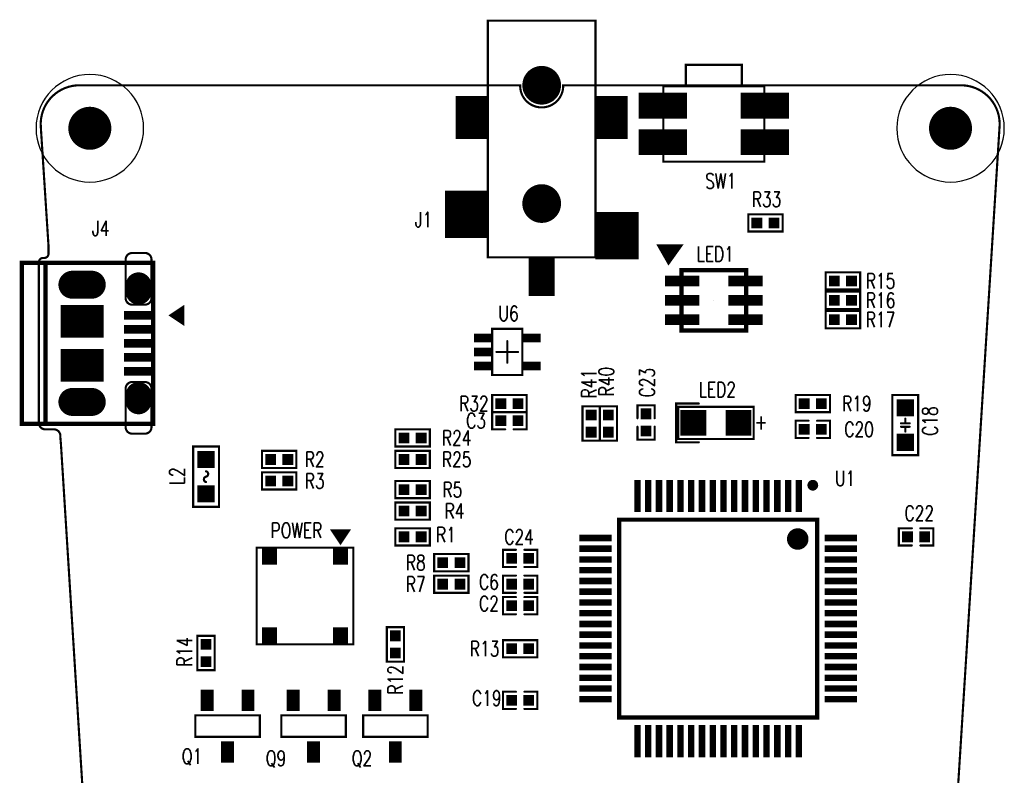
# Model space of a CAD drawing. Extents: x -5.3 to 40.5, y -0.1 to 73.1.
# Tile 2 of 2: x -5.3 to 40.5, y 37.9 to 73.1. Entities that reach past the tile are written whole.
import ezdxf
from ezdxf.enums import TextEntityAlignment as Align

# ---------------------------------------------------------------- set-up
doc = ezdxf.new("R2010")
doc.units = 0
for name, pattern in [('KEEPOUT_10000000$0', [2, 1, 1]), ('TRMIDX_5', [2, 1, 1]), ('TRMIDX_6', [2, 1, 1])]:
    doc.linetypes.add(name, pattern=pattern)
for name, color, linetype in [('BOARD_OUTLINE_00', 254, 'CONTINUOUS'), ('DRIL_NPLTE_THRU_01', 96, 'CONTINUOUS'), ('DRIL_PLTE_THRU_01', 96, 'CONTINUOUS'), ('DRIL_SYMBOL', 254, 'CONTINUOUS'), ('KEEPOUT_00', 4, 'CONTINUOUS'), ('PADS_INNER', 3, 'CONTINUOUS'), ('PADS_TOP', 3, 'CONTINUOUS'), ('PART_NAME_01', 254, 'CONTINUOUS'), ('PART_TOP_2DLINE_00', 255, 'CONTINUOUS'), ('PART_TOP_2DLINE_01', 255, 'CONTINUOUS'), ('PART_TOP_2DLINE_126', 254, 'CONTINUOUS'), ('PART_TOP_COPPER_01', 255, 'CONTINUOUS'), ('PART_TOP_TEXT_126', 254, 'CONTINUOUS'), ('TAG_00', 254, 'CONTINUOUS'), ('TAG_01', 254, 'CONTINUOUS')]:
    doc.layers.add(name, color=color, linetype=linetype)
doc.styles.add('W0$1', font='simplex', dxfattribs={"width": 0.75})

# ---------------------------------------------------------------- blocks, each defined once
blk = doc.blocks.new('SMOOTH_0$1')
at = {"const_width": 0.05}
blk.add_lwpolyline([(-0.025, 0, 1), (0.025, 0, 1)], format="xyb", close=True, dxfattribs=at)
blk = doc.blocks.new('BOARD_1')
at = {"layer": 'BOARD_OUTLINE_00', "const_width": 0.1}
blk.add_lwpolyline([(0, -1), (36, -1), (40.28, 67.087, 0.432739), (38.483, 69), (20, 69), (20, 68.94, -0.969914), (18, 68.94), (18, 69), (-2.483, 69, 0.432739), (-4.28, 67.087), (-3.925, 61.595), (-3.92, 61.58), (-3.92, 61.17, -0.414214), (-4.12, 60.97), (-4.17, 60.97, 0.414214), (-4.37, 60.77), (-4.37, 53.3, 0.414214), (-4.07, 53), (-3.67, 53, -0.414214), (-3.37, 52.7), (-3.37, 52.633), (-3.34, 52.26)], format="xyb", close=True, dxfattribs=at)
at = {"layer": 'BOARD_OUTLINE_00'}
for p in [(40.28, 67.087), (0, -1), (36, -1)]:
    blk.add_blockref('SMOOTH_0$1', p, dxfattribs=at)
blk = doc.blocks.new('PART_BODY_TOP_2')
at = {"layer": 'PART_TOP_2DLINE_01', "const_width": 0.1}
for points in [[(-0.2, 0.4), (-0.8, 0.4), (-0.8, -0.4), (-0.2, -0.4)], [(0.2, 0.4), (0.8, 0.4), (0.8, -0.4), (0.2, -0.4)]]:
    blk.add_lwpolyline(points, dxfattribs=at)
at = {"layer": 'PART_TOP_2DLINE_01'}
for p in [(-0.8, 0.4), (-0.2, 0.4), (0.2, 0.4), (0.8, 0.4), (-0.8, -0.4), (-0.2, -0.4), (0.2, -0.4), (0.8, -0.4)]:
    blk.add_blockref('SMOOTH_0$1', p, dxfattribs=at)
blk = doc.blocks.new('DRIL_HOLE_0')
blk.add_lwpolyline([(0, 0, 1), (0, 0, 1)], format="xyb", close=True)
blk = doc.blocks.new('PAD_0')
blk.add_lwpolyline([(0, 0, 1), (0, 0, 1)], format="xyb", close=True)
blk = doc.blocks.new('PAD_1')
at = {"const_width": 0.5}
blk.add_lwpolyline([(-0.25, 0), (0.25, 0)], dxfattribs=at)
blk = doc.blocks.new('STK_TOP_5')
at = {"layer": 'DRIL_NPLTE_THRU_01'}
blk.add_blockref('DRIL_HOLE_0', (0, 0), dxfattribs=at)
at = {"layer": 'PADS_INNER'}
blk.add_blockref('PAD_0', (0, 0), dxfattribs=at)
at = {"layer": 'PADS_TOP'}
blk.add_blockref('PAD_1', (0, 0), dxfattribs=at)
blk = doc.blocks.new('SYM_TOP_4')
for name, p in [('STK_TOP_5', (-0.4, 0)), ('PART_BODY_TOP_2', (0, 0)), ('STK_TOP_5', (0.4, 0))]:
    blk.add_blockref(name, p)
blk = doc.blocks.new('PART_TOP_2')
blk.add_blockref('SYM_TOP_4', (0, 0))
at = {"layer": 'PART_NAME_01', "style": 'W0$1', "width": 0.75}
blk.add_text('C19', height=0.7, rotation=-180, dxfattribs=at).set_placement((1.55, -0.1), align=Align.MIDDLE_CENTER)
blk = doc.blocks.new('PART_TOP_3')
blk.add_blockref('SYM_TOP_4', (0, 0))
at = {"layer": 'PART_NAME_01', "style": 'W0$1', "width": 0.75}
blk.add_text('C2', height=0.7, rotation=-180, dxfattribs=at).set_placement((1.45, -0.1), align=Align.MIDDLE_CENTER)
blk = doc.blocks.new('PART_TOP_4')
blk.add_blockref('SYM_TOP_4', (0, 0))
at = {"layer": 'PART_NAME_01', "style": 'W0$1', "width": 0.75}
blk.add_text('C20', height=0.7, rotation=-180, dxfattribs=at).set_placement((-2.15, 0), align=Align.MIDDLE_CENTER)
blk = doc.blocks.new('PART_TOP_6')
blk.add_blockref('SYM_TOP_4', (0, 0))
at = {"layer": 'PART_NAME_01', "style": 'W0$1', "width": 0.75}
blk.add_text('C22', height=0.7, dxfattribs=at).set_placement((0.15, 1.1), align=Align.MIDDLE_CENTER)
blk = doc.blocks.new('PART_TOP_7')
blk.add_blockref('SYM_TOP_4', (0, 0))
at = {"layer": 'PART_NAME_01', "style": 'W0$1', "width": 0.75}
blk.add_text('C23', height=0.7, dxfattribs=at).set_placement((1.85, -0.05), align=Align.MIDDLE_CENTER)
blk = doc.blocks.new('PART_TOP_8')
blk.add_blockref('SYM_TOP_4', (0, 0))
at = {"layer": 'PART_NAME_01', "style": 'W0$1', "width": 0.75}
blk.add_text('C24', height=0.7, rotation=-180, dxfattribs=at).set_placement((0.05, -1), align=Align.MIDDLE_CENTER)
blk = doc.blocks.new('PART_TOP_9')
blk.add_blockref('SYM_TOP_4', (0, 0))
at = {"layer": 'PART_NAME_01', "style": 'W0$1', "width": 0.75}
blk.add_text('C3', height=0.7, rotation=-180, dxfattribs=at).set_placement((1.55, 0), align=Align.MIDDLE_CENTER)
blk = doc.blocks.new('PART_TOP_12')
blk.add_blockref('SYM_TOP_4', (0, 0))
at = {"layer": 'PART_NAME_01', "style": 'W0$1', "width": 0.75}
blk.add_text('C6', height=0.7, rotation=-180, dxfattribs=at).set_placement((1.45, -0.1), align=Align.MIDDLE_CENTER)
blk = doc.blocks.new('PART_BODY_TOP_3')
at = {"layer": 'PART_TOP_2DLINE_00', "const_width": 0.1}
blk.add_lwpolyline([(-1.4, 0.6), (1.4, 0.6), (1.4, -0.6), (-1.4, -0.6)], close=True, dxfattribs=at)
for points in [[(-0.3, 0), (-0.08, 0)], [(-0.08, 0.2), (-0.08, -0.2)], [(0.08, 0.2), (0.08, -0.2)], [(0.08, 0), (0.3, 0)]]:
    blk.add_lwpolyline(points, dxfattribs=at)
at = {"layer": 'PART_TOP_2DLINE_00'}
for p in [(-1.4, 0.6), (1.4, 0.6), (-0.3, 0), (-0.08, 0.2), (-0.08, 0), (0.08, 0.2), (0.08, 0), (0.3, 0), (-0.08, -0.2), (0.08, -0.2), (-1.4, -0.6), (1.4, -0.6)]:
    blk.add_blockref('SMOOTH_0$1', p, dxfattribs=at)
blk = doc.blocks.new('PAD_2')
at = {"const_width": 0.8}
blk.add_lwpolyline([(-0.4, 0), (0.4, 0)], dxfattribs=at)
blk = doc.blocks.new('STK_TOP_6')
at = {"layer": 'DRIL_NPLTE_THRU_01'}
blk.add_blockref('DRIL_HOLE_0', (0, 0), dxfattribs=at)
at = {"layer": 'PADS_INNER'}
blk.add_blockref('PAD_0', (0, 0), dxfattribs=at)
at = {"layer": 'PADS_TOP'}
blk.add_blockref('PAD_2', (0, 0), dxfattribs=at)
blk = doc.blocks.new('SYM_TOP_5')
for name, p in [('PART_BODY_TOP_3', (0, 0)), ('STK_TOP_6', (-0.8, 0)), ('STK_TOP_6', (0.8, 0))]:
    blk.add_blockref(name, p)
blk = doc.blocks.new('PART_TOP_17')
blk.add_blockref('SYM_TOP_5', (0, 0))
at = {"layer": 'PART_NAME_01', "style": 'W0$1', "width": 0.75}
blk.add_text('C18', height=0.7, dxfattribs=at).set_placement((-0.5, -1.5))
blk = doc.blocks.new('PART_BODY_TOP_10')
at = {"layer": 'PART_TOP_2DLINE_00', "const_width": 0.1}
blk.add_lwpolyline([(-1.5, 0.5), (1.5, 0.5), (1.5, -0.5), (-1.5, -0.5)], close=True, dxfattribs=at)
at = {"layer": 'PART_TOP_2DLINE_00'}
for p in [(-1.5, 0.5), (1.5, 0.5), (-1.5, -0.5), (1.5, -0.5)]:
    blk.add_blockref('SMOOTH_0$1', p, dxfattribs=at)
blk = doc.blocks.new('PAD_3')
at = {"const_width": 0.6}
blk.add_lwpolyline([(-0.5, 0), (0.5, 0)], dxfattribs=at)
blk = doc.blocks.new('STK_TOP_7')
at = {"layer": 'DRIL_NPLTE_THRU_01'}
blk.add_blockref('DRIL_HOLE_0', (0, 0), dxfattribs=at)
at = {"layer": 'PADS_INNER'}
blk.add_blockref('PAD_0', (0, 0), dxfattribs=at)
at = {"layer": 'PADS_TOP', "rotation": 90}
blk.add_blockref('PAD_3', (0, 0), dxfattribs=at)
blk = doc.blocks.new('SYM_TOP_12')
for name, p in [('STK_TOP_7', (0, 1.2)), ('PART_BODY_TOP_10', (0, 0)), ('STK_TOP_7', (-0.95, -1.2)), ('STK_TOP_7', (0.95, -1.2))]:
    blk.add_blockref(name, p)
blk = doc.blocks.new('PART_TOP_20')
blk.add_blockref('SYM_TOP_12', (0, 0))
at = {"layer": 'PART_NAME_01', "style": 'W0$1', "width": 0.75}
blk.add_text('Q1', height=0.7, rotation=180, dxfattribs=at).set_placement((1.65, 1.4), align=Align.MIDDLE_CENTER)
blk = doc.blocks.new('PART_TOP_21')
blk.add_blockref('SYM_TOP_12', (0, 0))
at = {"layer": 'PART_NAME_01', "style": 'W0$1', "width": 0.75}
blk.add_text('Q2', height=0.7, rotation=180, dxfattribs=at).set_placement((1.549998, 1.5), align=Align.MIDDLE_CENTER)
blk = doc.blocks.new('PART_BODY_TOP_6')
at = {"layer": 'PART_TOP_2DLINE_01', "const_width": 0.1}
blk.add_lwpolyline([(-0.8, 0.4), (0.8, 0.4), (0.8, -0.4), (-0.8, -0.4)], close=True, dxfattribs=at)
at = {"layer": 'PART_TOP_2DLINE_01'}
for p in [(-0.8, 0.4), (0.8, 0.4), (-0.8, -0.4), (0.8, -0.4)]:
    blk.add_blockref('SMOOTH_0$1', p, dxfattribs=at)
blk = doc.blocks.new('STK_TOP_8')
at = {"layer": 'DRIL_NPLTE_THRU_01'}
blk.add_blockref('DRIL_HOLE_0', (0, 0), dxfattribs=at)
at = {"layer": 'PADS_INNER'}
blk.add_blockref('PAD_0', (0, 0), dxfattribs=at)
at = {"layer": 'PADS_TOP'}
blk.add_blockref('PAD_1', (0, 0), dxfattribs=at)
blk = doc.blocks.new('SYM_TOP_8')
for name, p in [('STK_TOP_8', (-0.4, 0)), ('PART_BODY_TOP_6', (0, 0)), ('STK_TOP_8', (0.4, 0))]:
    blk.add_blockref(name, p)
blk = doc.blocks.new('PART_TOP_23')
blk.add_blockref('SYM_TOP_8', (0, 0))
at = {"layer": 'PART_NAME_01', "style": 'W0$1', "width": 0.75}
blk.add_text('R1', height=0.7, dxfattribs=at).set_placement((1.55, 0.1), align=Align.MIDDLE_CENTER)
blk = doc.blocks.new('PART_TOP_26')
blk.add_blockref('SYM_TOP_8', (0, 0))
at = {"layer": 'PART_NAME_01', "style": 'W0$1', "width": 0.75}
blk.add_text('R12', height=0.7, rotation=180, dxfattribs=at).set_placement((1.65, 0), align=Align.MIDDLE_CENTER)
blk = doc.blocks.new('PART_TOP_27')
blk.add_blockref('SYM_TOP_8', (0, 0))
at = {"layer": 'PART_NAME_01', "style": 'W0$1', "width": 0.75}
blk.add_text('R13', height=0.7, rotation=180, dxfattribs=at).set_placement((1.65, 0), align=Align.MIDDLE_CENTER)
blk = doc.blocks.new('PART_TOP_28')
blk.add_blockref('SYM_TOP_8', (0, 0))
at = {"layer": 'PART_NAME_01', "style": 'W0$1', "width": 0.75}
blk.add_text('R14', height=0.7, rotation=180, dxfattribs=at).set_placement((-0.05, -1), align=Align.MIDDLE_CENTER)
blk = doc.blocks.new('PART_TOP_29')
blk.add_blockref('SYM_TOP_8', (0, 0))
at = {"layer": 'PART_NAME_01', "style": 'W0$1', "width": 0.75}
blk.add_text('R19', height=0.7, dxfattribs=at).set_placement((2.05, 0), align=Align.MIDDLE_CENTER)
blk = doc.blocks.new('PART_TOP_30')
blk.add_blockref('SYM_TOP_8', (0, 0))
at = {"layer": 'PART_NAME_01', "style": 'W0$1', "width": 0.75}
blk.add_text('R2', height=0.7, dxfattribs=at).set_placement((1.65, 0), align=Align.MIDDLE_CENTER)
blk = doc.blocks.new('PART_TOP_31')
blk.add_blockref('SYM_TOP_8', (0, 0))
at = {"layer": 'PART_NAME_01', "style": 'W0$1', "width": 0.75}
blk.add_text('R24', height=0.7, dxfattribs=at).set_placement((2.05, 0), align=Align.MIDDLE_CENTER)
blk = doc.blocks.new('PART_TOP_32')
blk.add_blockref('SYM_TOP_8', (0, 0))
at = {"layer": 'PART_NAME_01', "style": 'W0$1', "width": 0.75}
blk.add_text('R25', height=0.7, dxfattribs=at).set_placement((2.05, 0), align=Align.MIDDLE_CENTER)
blk = doc.blocks.new('PART_TOP_35')
blk.add_blockref('SYM_TOP_8', (0, 0))
at = {"layer": 'PART_NAME_01', "style": 'W0$1', "width": 0.75}
blk.add_text('R3', height=0.7, dxfattribs=at).set_placement((1.65, 0), align=Align.MIDDLE_CENTER)
blk = doc.blocks.new('PART_TOP_36')
blk.add_blockref('SYM_TOP_8', (0, 0))
at = {"layer": 'PART_NAME_01', "style": 'W0$1', "width": 0.75}
blk.add_text('R4', height=0.7, rotation=180, dxfattribs=at).set_placement((-1.95, 0), align=Align.MIDDLE_CENTER)
blk = doc.blocks.new('PART_TOP_37')
blk.add_blockref('SYM_TOP_8', (0, 0))
at = {"layer": 'PART_NAME_01', "style": 'W0$1', "width": 0.75}
blk.add_text('R5', height=0.7, dxfattribs=at).set_placement((1.85, 0), align=Align.MIDDLE_CENTER)
blk = doc.blocks.new('PART_TOP_39')
blk.add_blockref('SYM_TOP_8', (0, 0))
at = {"layer": 'PART_NAME_01', "style": 'W0$1', "width": 0.75}
blk.add_text('R7', height=0.7, rotation=180, dxfattribs=at).set_placement((1.65, 0), align=Align.MIDDLE_CENTER)
blk = doc.blocks.new('PART_TOP_40')
blk.add_blockref('SYM_TOP_8', (0, 0))
at = {"layer": 'PART_NAME_01', "style": 'W0$1', "width": 0.75}
blk.add_text('R8', height=0.7, rotation=180, dxfattribs=at).set_placement((1.65, 0), align=Align.MIDDLE_CENTER)
blk = doc.blocks.new('SMOOTH_0$2')
at = {"const_width": 0.1}
blk.add_lwpolyline([(-0.05, 0, 1), (0.05, 0, 1)], format="xyb", close=True, dxfattribs=at)
blk = doc.blocks.new('PART_BODY_TOP_7')
at = {"layer": 'PART_TOP_2DLINE_00'}
for points, const_width in [([(-6.325, 4.4, 1), (-6.075, 4.4, 1)], 0.25), ([(-3.95, 3.7, 1), (-3.45, 3.7, 1)], 0.5)]:
    blk.add_lwpolyline(points, format="xyb", close=True, dxfattribs=dict(at, const_width=const_width))
at = {"layer": 'PART_TOP_2DLINE_00', "const_width": 0.2}
blk.add_lwpolyline([(-4.6, -4.6), (-4.6, 4.6), (4.6, 4.6), (4.6, -4.6)], close=True, dxfattribs=at)
at = {"layer": 'PART_TOP_2DLINE_00'}
for p in [(-4.6, 4.6), (4.6, 4.6), (-4.6, -4.6), (4.6, -4.6)]:
    blk.add_blockref('SMOOTH_0$2', p, dxfattribs=at)
blk = doc.blocks.new('PAD_4')
at = {"const_width": 0.3}
blk.add_lwpolyline([(-0.75, 0), (0.75, 0)], dxfattribs=at)
blk = doc.blocks.new('STK_TOP_9')
at = {"layer": 'DRIL_NPLTE_THRU_01'}
blk.add_blockref('DRIL_HOLE_0', (0, 0), dxfattribs=at)
at = {"layer": 'PADS_INNER'}
blk.add_blockref('PAD_0', (0, 0), dxfattribs=at)
at = {"layer": 'PADS_TOP'}
blk.add_blockref('PAD_4', (0, 0), dxfattribs=at)
blk = doc.blocks.new('STK_TOP_10')
at = {"layer": 'DRIL_NPLTE_THRU_01'}
blk.add_blockref('DRIL_HOLE_0', (0, 0), dxfattribs=at)
at = {"layer": 'PADS_INNER'}
blk.add_blockref('PAD_0', (0, 0), dxfattribs=at)
at = {"layer": 'PADS_TOP', "rotation": 90}
blk.add_blockref('PAD_4', (0, 0), dxfattribs=at)
blk = doc.blocks.new('SYM_TOP_9')
for name, p in [('STK_TOP_10', (-3.75, 5.7)), ('STK_TOP_10', (-3.25, 5.7)), ('STK_TOP_10', (-2.75, 5.7)), ('STK_TOP_10', (-2.25, 5.7)), ('STK_TOP_10', (-1.75, 5.7)), ('STK_TOP_10', (-1.25, 5.7)), ('STK_TOP_10', (-0.75, 5.7)), ('STK_TOP_10', (-0.25, 5.7)), ('STK_TOP_10', (0.25, 5.7)), ('STK_TOP_10', (0.75, 5.7)), ('STK_TOP_10', (1.25, 5.7)), ('STK_TOP_10', (1.75, 5.7)), ('STK_TOP_10', (2.25, 5.7)), ('STK_TOP_10', (2.75, 5.7)), ('STK_TOP_10', (3.25, 5.7)), ('STK_TOP_10', (3.75, 5.7)), ('PART_BODY_TOP_7', (0, 0)), ('STK_TOP_9', (-5.7, 3.75)), ('STK_TOP_9', (5.7, 3.75)), ('STK_TOP_9', (-5.7, 3.25)), ('STK_TOP_9', (5.7, 3.25)), ('STK_TOP_9', (-5.7, 2.75)), ('STK_TOP_9', (5.7, 2.75)), ('STK_TOP_9', (-5.7, 2.25)), ('STK_TOP_9', (5.7, 2.25)), ('STK_TOP_9', (-5.7, 1.75)), ('STK_TOP_9', (5.7, 1.75)), ('STK_TOP_9', (-5.7, 1.25)), ('STK_TOP_9', (5.7, 1.25)), ('STK_TOP_9', (-5.7, 0.75)), ('STK_TOP_9', (5.7, 0.75)), ('STK_TOP_9', (-5.7, 0.25)), ('STK_TOP_9', (5.7, 0.25)), ('STK_TOP_9', (-5.7, -0.25)), ('STK_TOP_9', (5.7, -0.25)), ('STK_TOP_9', (-5.7, -0.75)), ('STK_TOP_9', (5.7, -0.75)), ('STK_TOP_9', (-5.7, -1.25)), ('STK_TOP_9', (5.7, -1.25)), ('STK_TOP_9', (-5.7, -1.75)), ('STK_TOP_9', (5.7, -1.75)), ('STK_TOP_9', (-5.7, -2.25)), ('STK_TOP_9', (5.7, -2.25)), ('STK_TOP_9', (-5.7, -2.75)), ('STK_TOP_9', (5.7, -2.75)), ('STK_TOP_9', (-5.7, -3.25)), ('STK_TOP_9', (5.7, -3.25)), ('STK_TOP_9', (-5.7, -3.75)), ('STK_TOP_9', (5.7, -3.75)), ('STK_TOP_10', (-3.75, -5.7)), ('STK_TOP_10', (-3.25, -5.7)), ('STK_TOP_10', (-2.75, -5.7)), ('STK_TOP_10', (-2.25, -5.7)), ('STK_TOP_10', (-1.75, -5.7)), ('STK_TOP_10', (-1.25, -5.7)), ('STK_TOP_10', (-0.75, -5.7)), ('STK_TOP_10', (-0.25, -5.7)), ('STK_TOP_10', (0.25, -5.7)), ('STK_TOP_10', (0.75, -5.7)), ('STK_TOP_10', (1.25, -5.7)), ('STK_TOP_10', (1.75, -5.7)), ('STK_TOP_10', (2.25, -5.7)), ('STK_TOP_10', (2.75, -5.7)), ('STK_TOP_10', (3.25, -5.7)), ('STK_TOP_10', (3.75, -5.7))]:
    blk.add_blockref(name, p)
blk = doc.blocks.new('PART_TOP_42')
blk.add_blockref('SYM_TOP_9', (0, 0))
at = {"layer": 'PART_NAME_01', "style": 'W0$1', "width": 0.75}
blk.add_text('U1', height=0.7, rotation=-270, dxfattribs=at).set_placement((-6.52, 5.9), align=Align.MIDDLE_CENTER)
blk = doc.blocks.new('PART_BODY_TOP_8')
at = {"layer": 'PART_TOP_2DLINE_01', "const_width": 0.1}
blk.add_lwpolyline([(-0.8, 0.9), (-1.85, 0.9), (-1.85, -0.9), (-0.8, -0.9)], dxfattribs=at)
blk.add_lwpolyline([(-1.75, 0.75), (1.75, 0.75), (1.75, -0.75), (-1.75, -0.75)], close=True, dxfattribs=at)
at = {"layer": 'PART_TOP_2DLINE_01'}
for p in [(-1.85, 0.9), (-0.8, 0.9), (-1.75, 0.75), (1.75, 0.75), (-1.85, -0.9), (-1.75, -0.75), (-0.8, -0.9), (1.75, -0.75)]:
    blk.add_blockref('SMOOTH_0$1', p, dxfattribs=at)
at = {"layer": 'PART_TOP_TEXT_126', "style": 'W0$1', "width": 0.75}
blk.add_text('+', height=0.7, dxfattribs=at).set_placement((1.8, -0.3))
blk = doc.blocks.new('PAD_5')
at = {"const_width": 1.2}
blk.add_lwpolyline([(-0.6, 0), (0.6, 0)], dxfattribs=at)
blk = doc.blocks.new('STK_TOP_11')
at = {"layer": 'DRIL_NPLTE_THRU_01'}
blk.add_blockref('DRIL_HOLE_0', (0, 0), dxfattribs=at)
at = {"layer": 'PADS_INNER'}
blk.add_blockref('PAD_0', (0, 0), dxfattribs=at)
at = {"layer": 'PADS_TOP'}
blk.add_blockref('PAD_5', (0, 0), dxfattribs=at)
blk = doc.blocks.new('SYM_TOP_10')
for name, p in [('PART_BODY_TOP_8', (0, 0)), ('STK_TOP_11', (-1.05, 0)), ('STK_TOP_11', (1.05, 0))]:
    blk.add_blockref(name, p)
blk = doc.blocks.new('PART_TOP_43')
blk.add_blockref('SYM_TOP_10', (0, 0))
at = {"layer": 'PART_NAME_01', "style": 'W0$1', "width": 0.75}
blk.add_text('LED2', height=0.7, dxfattribs=at).set_placement((-0.8, 1.2))
blk = doc.blocks.new('SMOOTH_0$4')
at = {"const_width": 0.2}
blk.add_lwpolyline([(-0.1, 0, 1), (0.1, 0, 1)], format="xyb", close=True, dxfattribs=at)
blk = doc.blocks.new('PART_BODY_TOP_13')
at = {"layer": 'PART_TOP_2DLINE_00'}
for points, const_width in [([(-2.5, 2.5), (-1.6, 2.5), (-2.1, 1.8)], 0.2), ([(-2.225, 2.35), (-1.9, 2.35), (-2.075, 2.125)], 0.4), ([(-1.5, 1.4), (1.5, 1.4), (1.5, -1.4), (-1.5, -1.4)], 0.2)]:
    blk.add_lwpolyline(points, close=True, dxfattribs=dict(at, const_width=const_width))
at = {"layer": 'TAG_00'}
blk.add_lwpolyline([(0, 0), (0, 0)], dxfattribs=at)
blk.add_lwpolyline([(0, 0), (0, 0)], dxfattribs=at)
at = {"layer": 'TAG_01'}
blk.add_lwpolyline([(0, 0), (0, 0)], dxfattribs=at)
blk.add_lwpolyline([(0, 0), (0, 0)], dxfattribs=at)
at = {"layer": 'PART_TOP_2DLINE_00'}
for name, p in [('SMOOTH_0$2', (-2.5, 2.5)), ('SMOOTH_0$4', (-2.225, 2.35)), ('SMOOTH_0$4', (-2.075, 2.125)), ('SMOOTH_0$4', (-1.9, 2.35)), ('SMOOTH_0$2', (-1.6, 2.5)), ('SMOOTH_0$2', (-2.1, 1.8)), ('SMOOTH_0$2', (-1.5, 1.4)), ('SMOOTH_0$2', (1.5, 1.4)), ('SMOOTH_0$2', (-1.5, -1.4)), ('SMOOTH_0$2', (1.5, -1.4))]:
    blk.add_blockref(name, p, dxfattribs=at)
blk = doc.blocks.new('PAD_10')
at = {"const_width": 0.5}
blk.add_lwpolyline([(-0.8, 0), (0.8, 0)], dxfattribs=at)
blk = doc.blocks.new('STK_TOP_16')
at = {"layer": 'DRIL_NPLTE_THRU_01'}
blk.add_blockref('DRIL_HOLE_0', (0, 0), dxfattribs=at)
at = {"layer": 'PADS_INNER'}
blk.add_blockref('PAD_0', (0, 0), dxfattribs=at)
at = {"layer": 'PADS_TOP'}
blk.add_blockref('PAD_10', (0, 0), dxfattribs=at)
blk = doc.blocks.new('SYM_TOP_15')
for name, p in [('PART_BODY_TOP_13', (0, 0)), ('STK_TOP_16', (-1.475, 0.9)), ('STK_TOP_16', (1.475, 0.9)), ('STK_TOP_16', (-1.475, 0)), ('STK_TOP_16', (1.475, 0)), ('STK_TOP_16', (-1.475, -0.9)), ('STK_TOP_16', (1.475, -0.9))]:
    blk.add_blockref(name, p)
blk = doc.blocks.new('PART_TOP_47')
blk.add_blockref('SYM_TOP_15', (0, 0))
at = {"layer": 'PART_NAME_01', "style": 'W0$1', "width": 0.75}
blk.add_text('LED1', height=0.7, dxfattribs=at).set_placement((-0.8, 1.8))
blk = doc.blocks.new('PART_TOP_48')
blk.add_blockref('SYM_TOP_8', (0, 0))
at = {"layer": 'PART_NAME_01', "style": 'W0$1', "width": 0.75}
blk.add_text('R15', height=0.7, rotation=180, dxfattribs=at).set_placement((-1.75, 0), align=Align.MIDDLE_CENTER)
blk = doc.blocks.new('PART_TOP_49')
blk.add_blockref('SYM_TOP_8', (0, 0))
at = {"layer": 'PART_NAME_01', "style": 'W0$1', "width": 0.75}
blk.add_text('R16', height=0.7, rotation=180, dxfattribs=at).set_placement((-1.75, 0), align=Align.MIDDLE_CENTER)
blk = doc.blocks.new('PART_TOP_50')
blk.add_blockref('SYM_TOP_8', (0, 0))
at = {"layer": 'PART_NAME_01', "style": 'W0$1', "width": 0.75}
blk.add_text('R17', height=0.7, rotation=180, dxfattribs=at).set_placement((-1.75, 0), align=Align.MIDDLE_CENTER)
blk = doc.blocks.new('PART_BODY_TOP_14')
at = {"layer": 'PART_TOP_2DLINE_00', "const_width": 0.2}
for points in [[(-3.75, 0), (3.75, 0), (3.75, -6.1), (-3.75, -6.1)], [(-3.75, 0), (3.75, 0), (3.75, -5), (-3.75, -5)]]:
    blk.add_lwpolyline(points, close=True, dxfattribs=at)
at = {"layer": 'PART_TOP_2DLINE_01', "const_width": 0.1}
blk.add_lwpolyline([(-0.9, 1.4), (-1.3, 0.8), (-1.7, 1.4)], close=True, dxfattribs=at)
for points in [[(-1.6, 1.4), (-1.6, 1.25)], [(-1.5, 1.4), (-1.5, 1.1)], [(-1.4, 1.4), (-1.4, 0.95)], [(-1.3, 1.4), (-1.3, 0.8)], [(-1.2, 1.4), (-1.2, 0.95)], [(-1.1, 1.4), (-1.1, 1.1)], [(-1, 1.4), (-1, 1.25)]]:
    blk.add_lwpolyline(points, dxfattribs=at)
at = {"layer": 'PART_TOP_COPPER_01', "linetype": 'TRMIDX_5', "const_width": 0.1}
blk.add_lwpolyline([(-4.2, -0.975, 0.414214), (-3.9, -1.275), (-2.1, -1.275, 0.414214), (-1.8, -0.975), (-1.8, -0.375, 0.414214), (-2.1, -0.075), (-3.9, -0.075, 0.414214), (-4.2, -0.375)], format="xyb", close=True, dxfattribs=at)
at = {"layer": 'PART_TOP_COPPER_01', "linetype": 'TRMIDX_6', "const_width": 0.1}
blk.add_lwpolyline([(1.8, -0.975, 0.414214), (2.1, -1.275), (3.9, -1.275, 0.414214), (4.2, -0.975), (4.2, -0.375, 0.414214), (3.9, -0.075), (2.1, -0.075, 0.414214), (1.8, -0.375)], format="xyb", close=True, dxfattribs=at)
at = {"layer": 'PART_TOP_2DLINE_00'}
for p in [(-3.75, 0), (-3.75, 0), (3.75, 0), (3.75, 0), (-3.75, -5), (3.75, -5), (-3.75, -6.1), (3.75, -6.1)]:
    blk.add_blockref('SMOOTH_0$2', p, dxfattribs=at)
at = {"layer": 'PART_TOP_2DLINE_01'}
for p in [(-1.7, 1.4), (-1.6, 1.4), (-1.5, 1.4), (-1.4, 1.4), (-1.3, 1.4), (-1.2, 1.4), (-1.1, 1.4), (-1, 1.4), (-0.9, 1.4), (-1.6, 1.25), (-1.5, 1.1), (-1.4, 0.95), (-1.2, 0.95), (-1.1, 1.1), (-1, 1.25), (-1.3, 0.8), (-1.3, 0.8)]:
    blk.add_blockref('SMOOTH_0$1', p, dxfattribs=at)
at = {"layer": 'PART_TOP_COPPER_01'}
for p in [(-4.2, -0.975), (-3.9, -1.275), (1.8, -0.975), (2.1, -1.275)]:
    blk.add_blockref('SMOOTH_0$1', p, dxfattribs=at)
blk = doc.blocks.new('PAD_11')
at = {"const_width": 0.4}
blk.add_lwpolyline([(-0.675, 0), (0.675, 0)], dxfattribs=at)
blk = doc.blocks.new('STK_TOP_17')
at = {"layer": 'DRIL_PLTE_THRU_01'}
blk.add_blockref('DRIL_HOLE_0', (0, 0), dxfattribs=at)
at = {"layer": 'PADS_INNER'}
blk.add_blockref('PAD_0', (0, 0), dxfattribs=at)
at = {"layer": 'PADS_TOP', "rotation": 90}
blk.add_blockref('PAD_11', (0, 0), dxfattribs=at)
blk = doc.blocks.new('DRIL_SLOT_0002300039000000000')
at = {"const_width": 0.3}
blk.add_lwpolyline([(-0.2, -0.15), (0.2, -0.15, 1), (0.2, 0.15), (-0.2, 0.15, 1)], format="xyb", close=True, dxfattribs=at)
blk = doc.blocks.new('PAD_12')
at = {"const_width": 0.6}
blk.add_lwpolyline([(-0.15, -0.3), (0.15, -0.3, 1), (0.15, 0.3), (-0.15, 0.3, 1)], format="xyb", close=True, dxfattribs=at)
blk = doc.blocks.new('STK_TOP_18')
at = {"layer": 'DRIL_PLTE_THRU_01'}
blk.add_blockref('DRIL_SLOT_0002300039000000000', (0, 0), dxfattribs=at)
at = {"layer": 'PADS_INNER'}
blk.add_blockref('PAD_12', (0, 0), dxfattribs=at)
at = {"layer": 'PADS_TOP'}
blk.add_blockref('PAD_12', (0, 0), dxfattribs=at)
blk = doc.blocks.new('PAD_13')
at = {"const_width": 1.525}
blk.add_lwpolyline([(-1, 0), (1, 0)], dxfattribs=at)
blk = doc.blocks.new('STK_TOP_19')
at = {"layer": 'DRIL_PLTE_THRU_01'}
blk.add_blockref('DRIL_HOLE_0', (0, 0), dxfattribs=at)
at = {"layer": 'PADS_INNER'}
blk.add_blockref('PAD_0', (0, 0), dxfattribs=at)
at = {"layer": 'PADS_TOP', "rotation": 90}
blk.add_blockref('PAD_13', (0, 0), dxfattribs=at)
blk = doc.blocks.new('DRIL_SLOT_0002300051000000900')
at = {"const_width": 0.3}
blk.add_lwpolyline([(0.15, -0.35), (0.15, 0.35, 1), (-0.15, 0.35), (-0.15, -0.35, 1)], format="xyb", close=True, dxfattribs=at)
blk = doc.blocks.new('PAD_14')
at = {"const_width": 0.65}
blk.add_lwpolyline([(-0.45, -0.325), (0.45, -0.325, 1), (0.45, 0.325), (-0.45, 0.325, 1)], format="xyb", close=True, dxfattribs=at)
blk = doc.blocks.new('STK_TOP_20')
at = {"layer": 'DRIL_PLTE_THRU_01'}
blk.add_blockref('DRIL_SLOT_0002300051000000900', (0, 0), dxfattribs=at)
at = {"layer": 'PADS_INNER', "rotation": 90}
blk.add_blockref('PAD_14', (0, 0), dxfattribs=at)
at = {"layer": 'PADS_TOP', "rotation": 90}
blk.add_blockref('PAD_14', (0, 0), dxfattribs=at)
blk = doc.blocks.new('SYM_TOP_16')
for name, p in [('PART_BODY_TOP_14', (0, 0)), ('STK_TOP_17', (-1.3, -0.68)), ('STK_TOP_17', (-0.65, -0.68)), ('STK_TOP_17', (0, -0.68)), ('STK_TOP_17', (0.65, -0.68)), ('STK_TOP_17', (1.3, -0.68)), ('STK_TOP_18', (-2.55, -0.675)), ('STK_TOP_18', (2.55, -0.675)), ('STK_TOP_19', (-1.025, -3.3)), ('STK_TOP_19', (1.025, -3.3)), ('STK_TOP_20', (-2.725, -3.3)), ('STK_TOP_20', (2.725, -3.3))]:
    blk.add_blockref(name, p)
blk = doc.blocks.new('PART_TOP_51')
blk.add_blockref('SYM_TOP_16', (0, 0))
at = {"layer": 'PART_NAME_01', "style": 'W0$1', "width": 0.75}
blk.add_text('J4', height=0.7, rotation=90, dxfattribs=at).set_placement((-5, -2.84))
blk = doc.blocks.new('PART_BODY_TOP_5')
at = {"layer": 'PART_TOP_2DLINE_00', "const_width": 0.1}
blk.add_lwpolyline([(-1.5, 0.5), (1.5, 0.5), (1.5, -0.5), (-1.5, -0.5)], close=True, dxfattribs=at)
at = {"layer": 'PART_TOP_2DLINE_00'}
for p in [(-1.5, 0.5), (1.5, 0.5), (-1.5, -0.5), (1.5, -0.5)]:
    blk.add_blockref('SMOOTH_0$1', p, dxfattribs=at)
blk = doc.blocks.new('SYM_TOP_7')
for name, p in [('STK_TOP_7', (0, 1.2)), ('PART_BODY_TOP_5', (0, 0)), ('STK_TOP_7', (-0.95, -1.2)), ('STK_TOP_7', (0.95, -1.2))]:
    blk.add_blockref(name, p)
blk = doc.blocks.new('PART_TOP_52')
blk.add_blockref('SYM_TOP_7', (0, 0))
at = {"layer": 'PART_NAME_01', "style": 'W0$1', "width": 0.75}
blk.add_text('Q9', height=0.7, rotation=180, dxfattribs=at).set_placement((1.75, 1.5), align=Align.MIDDLE_CENTER)
blk = doc.blocks.new('PART_BODY_TOP_16')
at = {"layer": 'PART_TOP_2DLINE_00', "const_width": 0.1}
blk.add_lwpolyline([(-1.4, 0.6), (1.4, 0.6), (1.4, -0.6), (-1.4, -0.6)], close=True, dxfattribs=at)
for points in [[(-0.25, 0, -0.799719), (0, 0)], [(0.25, 0, -0.799719), (0, 0)]]:
    blk.add_lwpolyline(points, format="xyb", dxfattribs=at)
at = {"layer": 'PART_TOP_2DLINE_00'}
for p in [(-1.4, 0.6), (1.4, 0.6), (-0.25, 0), (0, 0), (0, 0), (0.25, 0), (-1.4, -0.6), (1.4, -0.6)]:
    blk.add_blockref('SMOOTH_0$1', p, dxfattribs=at)
blk = doc.blocks.new('SYM_TOP_18')
for name, p in [('PART_BODY_TOP_16', (0, 0)), ('STK_TOP_6', (-0.8, 0)), ('STK_TOP_6', (0.8, 0))]:
    blk.add_blockref(name, p)
blk = doc.blocks.new('PART_TOP_56')
blk.add_blockref('SYM_TOP_18', (0, 0))
at = {"layer": 'PART_NAME_01', "style": 'W0$1', "width": 0.75}
blk.add_text('L2', height=0.7, rotation=180, dxfattribs=at).set_placement((0.4, -1))
blk = doc.blocks.new('PART_TOP_57')
blk.add_blockref('SYM_TOP_8', (0, 0))
at = {"layer": 'PART_NAME_01', "style": 'W0$1', "width": 0.75}
blk.add_text('R40', height=0.7, dxfattribs=at).set_placement((1.95, 0.1), align=Align.MIDDLE_CENTER)
blk = doc.blocks.new('PART_TOP_58')
blk.add_blockref('SYM_TOP_8', (0, 0))
at = {"layer": 'PART_NAME_01', "style": 'W0$1', "width": 0.75}
blk.add_text('R41', height=0.7, dxfattribs=at).set_placement((1.85, 0.1), align=Align.MIDDLE_CENTER)
blk = doc.blocks.new('PART_BODY_TOP_18')
at = {"layer": 'PART_TOP_2DLINE_01', "const_width": 0.1}
blk.add_lwpolyline([(-3.05, 2.05), (-2.45, 1.65), (-3.05, 1.25)], close=True, dxfattribs=at)
for points in [[(-3.05, 1.95), (-2.9, 1.95)], [(-3.05, 1.85), (-2.75, 1.85)], [(-3.05, 1.75), (-2.6, 1.75)], [(-3.05, 1.65), (-2.45, 1.65)], [(-3.05, 1.55), (-2.6, 1.55)], [(-3.05, 1.45), (-2.75, 1.45)], [(-3.05, 1.35), (-2.9, 1.35)]]:
    blk.add_lwpolyline(points, dxfattribs=at)
at = {"layer": 'PART_TOP_2DLINE_126', "const_width": 0.1}
for points in [[(-2.25, 2.25), (2.25, 2.25), (2.25, -2.25), (-2.25, -2.25)], [(-2.25, -2.25), (2.25, -2.25), (2.25, 2.25), (-2.25, 2.25)]]:
    blk.add_lwpolyline(points, close=True, dxfattribs=at)
at = {"layer": 'PART_TOP_2DLINE_01'}
for p in [(-3.05, 2.05), (-3.05, 1.95), (-3.05, 1.85), (-2.9, 1.95), (-2.75, 1.85), (-3.05, 1.75), (-3.05, 1.65), (-3.05, 1.55), (-3.05, 1.45), (-3.05, 1.35), (-2.9, 1.35), (-2.75, 1.45), (-2.6, 1.75), (-2.6, 1.55), (-2.45, 1.65), (-2.45, 1.65), (-3.05, 1.25)]:
    blk.add_blockref('SMOOTH_0$1', p, dxfattribs=at)
at = {"layer": 'PART_TOP_2DLINE_126'}
for p in [(-2.25, 2.25), (-2.25, 2.25), (2.25, 2.25), (2.25, 2.25), (-2.25, -2.25), (-2.25, -2.25), (2.25, -2.25), (2.25, -2.25)]:
    blk.add_blockref('SMOOTH_0$1', p, dxfattribs=at)
blk = doc.blocks.new('PAD_15')
at = {"const_width": 0.7}
blk.add_lwpolyline([(-0.425, 0), (0.425, 0)], dxfattribs=at)
blk = doc.blocks.new('STK_TOP_22')
at = {"layer": 'DRIL_NPLTE_THRU_01'}
blk.add_blockref('DRIL_HOLE_0', (0, 0), dxfattribs=at)
at = {"layer": 'PADS_INNER'}
blk.add_blockref('PAD_0', (0, 0), dxfattribs=at)
at = {"layer": 'PADS_TOP'}
blk.add_blockref('PAD_15', (0, 0), dxfattribs=at)
blk = doc.blocks.new('SYM_TOP_20')
for name, p in [('PART_BODY_TOP_18', (0, 0)), ('STK_TOP_22', (-1.875, 1.65)), ('STK_TOP_22', (1.875, 1.65)), ('STK_TOP_22', (-1.875, -1.65)), ('STK_TOP_22', (1.875, -1.65))]:
    blk.add_blockref(name, p)
blk = doc.blocks.new('PART_TOP_68')
blk.add_blockref('SYM_TOP_20', (0, 0))
at = {"layer": 'PART_NAME_01', "style": 'W0$1', "width": 0.75}
blk.add_text('POWER', height=0.7, rotation=90, dxfattribs=at).set_placement((-2.7, -1.6))
blk = doc.blocks.new('PART_BODY_TOP_17')
at = {"layer": 'PART_TOP_2DLINE_00', "const_width": 0.1}
for points in [[(-1.3, 2.75), (1.3, 2.75), (1.3, 1.75), (-1.3, 1.75)], [(-2.35, -1.75), (2.35, -1.75), (2.35, 1.75), (-2.35, 1.75)]]:
    blk.add_lwpolyline(points, close=True, dxfattribs=at)
at = {"layer": 'PART_TOP_2DLINE_00'}
for p in [(-1.3, 2.75), (1.3, 2.75), (-2.35, 1.75), (-1.3, 1.75), (1.3, 1.75), (2.35, 1.75), (-2.35, -1.75), (2.35, -1.75)]:
    blk.add_blockref('SMOOTH_0$1', p, dxfattribs=at)
blk = doc.blocks.new('PAD_16')
at = {"const_width": 1.2}
blk.add_lwpolyline([(-1.125, 0), (1.125, 0)], dxfattribs=at)
blk = doc.blocks.new('STK_TOP_21')
at = {"layer": 'DRIL_NPLTE_THRU_01'}
blk.add_blockref('DRIL_HOLE_0', (0, 0), dxfattribs=at)
at = {"layer": 'PADS_INNER'}
blk.add_blockref('PAD_0', (0, 0), dxfattribs=at)
at = {"layer": 'PADS_TOP'}
blk.add_blockref('PAD_16', (0, 0), dxfattribs=at)
blk = doc.blocks.new('SYM_TOP_19')
for name, p in [('PART_BODY_TOP_17', (0, 0)), ('STK_TOP_21', (-2.375, 0.85)), ('STK_TOP_21', (2.375, 0.85)), ('STK_TOP_21', (-2.375, -0.85)), ('STK_TOP_21', (2.375, -0.85))]:
    blk.add_blockref(name, p)
blk = doc.blocks.new('PART_TOP_69')
blk.add_blockref('SYM_TOP_19', (0, 0))
at = {"layer": 'PART_NAME_01', "style": 'W0$1', "width": 0.75}
blk.add_text('SW1', height=0.7, dxfattribs=at).set_placement((-0.4, -3))
blk = doc.blocks.new('PART_TOP_77')
blk.add_blockref('SYM_TOP_8', (0, 0))
at = {"layer": 'PART_NAME_01', "style": 'W0$1', "width": 0.75}
blk.add_text('R32', height=0.7, dxfattribs=at).set_placement((-1.65, 0), align=Align.MIDDLE_CENTER)
blk = doc.blocks.new('PART_BODY_TOP_22')
at = {"layer": 'PART_TOP_2DLINE_00', "const_width": 0.1}
blk.add_lwpolyline([(-0.7, 1.075), (0.7, 1.075), (0.7, -1.075), (-0.7, -1.075)], close=True, dxfattribs=at)
for points in [[(-0.5, 0), (0, 0), (0, 0.5)], [(0, -0.5), (0, 0), (0.5, 0)]]:
    blk.add_lwpolyline(points, dxfattribs=at)
at = {"layer": 'TAG_00'}
blk.add_lwpolyline([(0, 0), (0, 0)], dxfattribs=at)
at = {"layer": 'TAG_01'}
blk.add_lwpolyline([(0, 0), (0, 0)], dxfattribs=at)
at = {"layer": 'PART_TOP_2DLINE_00'}
for p in [(-0.7, 1.075), (0.7, 1.075), (0, 0.5), (-0.5, 0), (0, 0), (0, 0), (0.5, 0), (0, -0.5), (-0.7, -1.075), (0.7, -1.075)]:
    blk.add_blockref('SMOOTH_0$1', p, dxfattribs=at)
blk = doc.blocks.new('PAD_19')
at = {"const_width": 0.4}
blk.add_lwpolyline([(-0.45, 0), (0.45, 0)], dxfattribs=at)
blk = doc.blocks.new('STK_TOP_25')
at = {"layer": 'DRIL_PLTE_THRU_01'}
blk.add_blockref('DRIL_HOLE_0', (0, 0), dxfattribs=at)
at = {"layer": 'PADS_INNER'}
blk.add_blockref('PAD_0', (0, 0), dxfattribs=at)
at = {"layer": 'PADS_TOP'}
blk.add_blockref('PAD_19', (0, 0), dxfattribs=at)
blk = doc.blocks.new('SYM_TOP_24')
for name, p in [('PART_BODY_TOP_22', (0, 0)), ('STK_TOP_25', (-1.1, 0.65)), ('STK_TOP_25', (1.1, 0.65)), ('STK_TOP_25', (-1.1, 0)), ('STK_TOP_25', (-1.1, -0.65)), ('STK_TOP_25', (1.1, -0.65))]:
    blk.add_blockref(name, p)
blk = doc.blocks.new('PART_TOP_78')
blk.add_blockref('SYM_TOP_24', (0, 0))
at = {"layer": 'PART_NAME_01', "style": 'W0$1', "width": 0.75}
blk.add_text('U6', height=0.7, dxfattribs=at).set_placement((-0.414, 1.438))
blk = doc.blocks.new('PART_BODY_TOP_23')
at = {"layer": 'KEEPOUT_00', "linetype": 'KEEPOUT_10000000$0'}
blk.add_lwpolyline([(-2.5, 0, 1), (2.5, 0, 1)], format="xyb", close=True, dxfattribs=at)
blk = doc.blocks.new('DRIL_SYMBOL_2')
at = {"layer": 'DRIL_SYMBOL', "const_width": 0.0508}
for points in [[(-0.254, 0), (0.254, 0)], [(0, -0.254), (0, 0.254)]]:
    blk.add_lwpolyline(points, dxfattribs=at)
blk = doc.blocks.new('DRIL_HOLE_2')
at = {"const_width": 1}
blk.add_lwpolyline([(-0.5, 0, 1), (0.5, 0, 1)], format="xyb", close=True, dxfattribs=at)
blk.add_blockref('DRIL_SYMBOL_2', (0, 0))
blk = doc.blocks.new('PAD_20')
at = {"const_width": 1}
blk.add_lwpolyline([(0, -0.5, 1), (0, 0.5, 1)], format="xyb", close=True, dxfattribs=at)
blk = doc.blocks.new('STK_TOP_26')
at = {"layer": 'DRIL_NPLTE_THRU_01'}
blk.add_blockref('DRIL_HOLE_2', (0, 0), dxfattribs=at)
at = {"layer": 'PADS_INNER'}
blk.add_blockref('PAD_20', (0, 0), dxfattribs=at)
at = {"layer": 'PADS_TOP'}
blk.add_blockref('PAD_20', (0, 0), dxfattribs=at)
blk = doc.blocks.new('SYM_TOP_25')
for name in ['PART_BODY_TOP_23', 'STK_TOP_26']:
    blk.add_blockref(name, (0, 0))
blk = doc.blocks.new('PART_TOP_79')
blk.add_blockref('SYM_TOP_25', (0, 0))
blk = doc.blocks.new('PART_TOP_80')
blk.add_blockref('SYM_TOP_25', (0, 0))
blk = doc.blocks.new('PART_BODY_TOP_24')
at = {"layer": 'PART_TOP_2DLINE_00', "const_width": 0.1}
blk.add_lwpolyline([(0, 0), (11, 0), (11, 5), (0, 5)], close=True, dxfattribs=at)
at = {"layer": 'PART_TOP_2DLINE_00'}
for p in [(0, 5), (11, 5), (0, 0), (11, 0)]:
    blk.add_blockref('SMOOTH_0$1', p, dxfattribs=at)
blk = doc.blocks.new('PAD_21')
at = {"const_width": 1.5}
blk.add_lwpolyline([(-1, 0), (1, 0)], dxfattribs=at)
blk = doc.blocks.new('STK_TOP_28')
at = {"layer": 'DRIL_PLTE_THRU_01'}
blk.add_blockref('DRIL_HOLE_0', (0, 0), dxfattribs=at)
at = {"layer": 'PADS_INNER'}
blk.add_blockref('PAD_0', (0, 0), dxfattribs=at)
at = {"layer": 'PADS_TOP'}
blk.add_blockref('PAD_21', (0, 0), dxfattribs=at)
blk = doc.blocks.new('PAD_22')
at = {"const_width": 2}
blk.add_lwpolyline([(-1.1, 0), (1.1, 0)], dxfattribs=at)
blk = doc.blocks.new('STK_TOP_29')
at = {"layer": 'DRIL_PLTE_THRU_01'}
blk.add_blockref('DRIL_HOLE_0', (0, 0), dxfattribs=at)
at = {"layer": 'PADS_INNER'}
blk.add_blockref('PAD_0', (0, 0), dxfattribs=at)
at = {"layer": 'PADS_TOP'}
blk.add_blockref('PAD_22', (0, 0), dxfattribs=at)
blk = doc.blocks.new('PAD_23')
at = {"const_width": 1.2}
blk.add_lwpolyline([(-0.9, 0), (0.9, 0)], dxfattribs=at)
blk = doc.blocks.new('STK_TOP_30')
at = {"layer": 'DRIL_PLTE_THRU_01'}
blk.add_blockref('DRIL_HOLE_0', (0, 0), dxfattribs=at)
at = {"layer": 'PADS_INNER'}
blk.add_blockref('PAD_0', (0, 0), dxfattribs=at)
at = {"layer": 'PADS_TOP'}
blk.add_blockref('PAD_23', (0, 0), dxfattribs=at)
blk = doc.blocks.new('DRIL_SYMBOL_1$8')
at = {"layer": 'DRIL_SYMBOL', "const_width": 0.0508}
for points in [[(-0.254, 0), (0.254, 0)], [(0, -0.254), (0, 0.254)]]:
    blk.add_lwpolyline(points, dxfattribs=at)
blk = doc.blocks.new('DRIL_HOLE_1$8')
at = {"const_width": 0.9}
blk.add_lwpolyline([(-0.45, 0, 1), (0.45, 0, 1)], format="xyb", close=True, dxfattribs=at)
blk.add_blockref('DRIL_SYMBOL_1$8', (0, 0))
blk = doc.blocks.new('PAD_24')
at = {"const_width": 0.9}
blk.add_lwpolyline([(0, -0.45, 1), (0, 0.45, 1)], format="xyb", close=True, dxfattribs=at)
blk = doc.blocks.new('STK_TOP_27')
at = {"layer": 'DRIL_NPLTE_THRU_01'}
blk.add_blockref('DRIL_HOLE_1$8', (0, 0), dxfattribs=at)
at = {"layer": 'PADS_INNER'}
blk.add_blockref('PAD_24', (0, 0), dxfattribs=at)
at = {"layer": 'PADS_TOP'}
blk.add_blockref('PAD_24', (0, 0), dxfattribs=at)
blk = doc.blocks.new('SYM_TOP_26')
for name, p in [('STK_TOP_29', (10, 6)), ('STK_TOP_28', (4.5, 5.75)), ('PART_BODY_TOP_24', (0, 0)), ('STK_TOP_27', (3, 2.5)), ('STK_TOP_27', (8.5, 2.5)), ('STK_TOP_30', (11.9, 2.5)), ('STK_TOP_28', (4.5, -0.75)), ('STK_TOP_29', (9, -1))]:
    blk.add_blockref(name, p)
blk = doc.blocks.new('PART_TOP_81')
blk.add_blockref('SYM_TOP_26', (0, 0))
at = {"layer": 'PART_NAME_01', "style": 'W0$1', "width": 0.75}
blk.add_text('J1', height=0.7, rotation=90, dxfattribs=at).set_placement((9.6, -3.4))
blk = doc.blocks.new('PART_TOP_85')
blk.add_blockref('SYM_TOP_8', (0, 0))
at = {"layer": 'PART_NAME_01', "style": 'W0$1', "width": 0.75}
blk.add_text('R33', height=0.7, dxfattribs=at).set_placement((0.05, 1.1), align=Align.MIDDLE_CENTER)

msp = doc.modelspace()

# ---------------------------------------------------------------- block references
for name, p, rotation in [('PART_TOP_81', (16.5, 73), 270), ('PART_TOP_51', (0.94, 58), 270), ('PART_TOP_48', (33, 60.9), 180), ('PART_TOP_49', (33, 60), 180), ('PART_TOP_50', (33, 59.1), 180), ('PART_TOP_57', (22.1, 54.27), 90), ('PART_TOP_7', (23.85, 54.32), 90), ('PART_TOP_58', (21.3, 54.27), 90), ('PART_TOP_17', (35.9, 54.2), 90), ('PART_TOP_9', (17.5, 54.4), 180), ('PART_TOP_4', (31.6, 54), 180), ('PART_TOP_56', (3.4, 51.8), 270), ('PART_TOP_42', (27.2, 45.2), 270), ('PART_TOP_36', (13, 50.2), 180), ('PART_TOP_68', (8, 46.25), 270), ('PART_TOP_8', (18, 48), 180), ('PART_TOP_40', (14.8, 47.8), 180), ('PART_TOP_39', (14.8, 46.8), 180), ('PART_TOP_12', (18, 46.8), 180), ('PART_TOP_3', (18, 45.8), 180), ('PART_TOP_26', (12.2, 44), 270), ('PART_TOP_28', (3.4, 43.6), 270), ('PART_TOP_27', (18, 43.8), 180), ('PART_TOP_20', (4.4, 40.2), 180), ('PART_TOP_52', (8.4, 40.2), 180), ('PART_TOP_21', (12.2, 40.2), 180), ('PART_TOP_2', (18, 41.4), 180)]:
    msp.add_blockref(name, p, dxfattribs=dict(rotation=rotation))
for name, p in [('PART_TOP_69', (27, 68.2)), ('PART_TOP_79', (-2, 68)), ('PART_TOP_80', (38, 68)), ('BOARD_1', (0, 1)), ('PART_TOP_85', (29.4, 63.6)), ('PART_TOP_47', (27, 60)), ('PART_TOP_78', (17.4, 57.6)), ('PART_TOP_43', (27.1, 54.3)), ('PART_TOP_77', (17.5, 55.2)), ('PART_TOP_29', (31.6, 55.2)), ('PART_TOP_31', (13, 53.6)), ('PART_TOP_30', (6.8, 52.6)), ('PART_TOP_32', (13, 52.6)), ('PART_TOP_35', (6.8, 51.6)), ('PART_TOP_37', (13, 51.2)), ('PART_TOP_6', (36.4, 49)), ('PART_TOP_23', (13, 49))]:
    msp.add_blockref(name, p)

doc.saveas('drawing.dxf')
